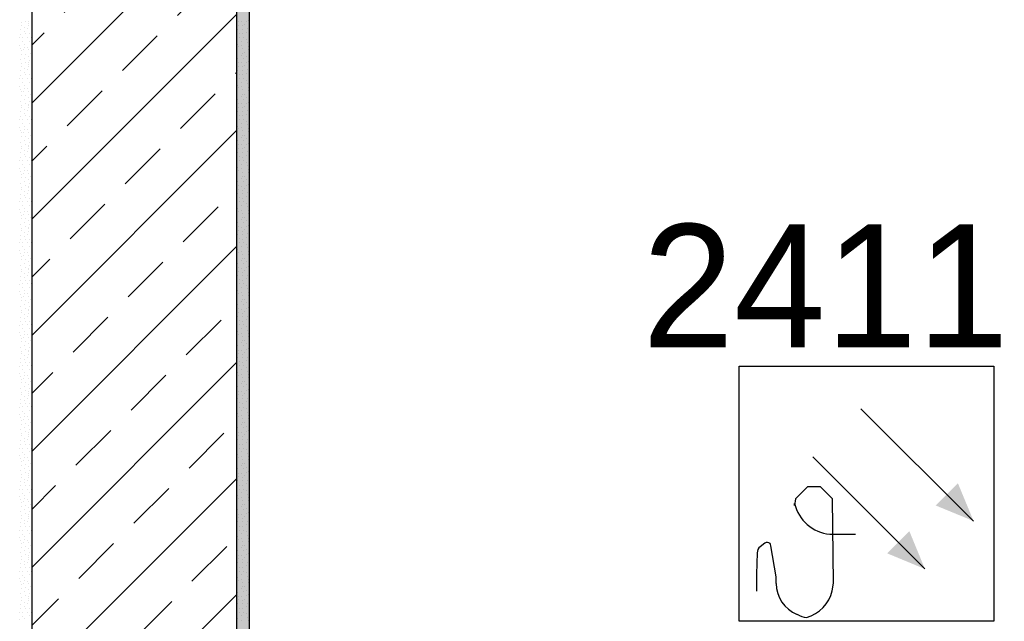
# Model space of a CAD drawing. Header units: millimetres. Extents: x -4577 to 1032787, y -66234 to 201209.
# Tile 183 of 256: x 3107 to 4307, y -5486 to -4753. Entities that reach past the tile are written whole.
import ezdxf

# ---------------------------------------------------------------- set-up
doc = ezdxf.new("R2010")
doc.units = ezdxf.units.MM
doc.linetypes.add('510_5_2OG_ELT_1004$0$11-07-22_DS_2OG$0$AUSGEZOGEN', pattern=[0])
doc.linetypes.add('VERDECKT', pattern=[0.375, 0.25, -0.125])
for name, color, linetype in [('0 TP BMA WP2', 1, 'Continuous'), ('510_5_2OG_ELT_1004$0$11-07-22_DS_2OG$0$Nichttragende_Bauteile', 8, '510_5_2OG_ELT_1004$0$11-07-22_DS_2OG$0$AUSGEZOGEN'), ('510_5_2OG_ELT_1004$0$11-07-22_DS_2OG$0$Tragende_Bauteile', 8, '510_5_2OG_ELT_1004$0$11-07-22_DS_2OG$0$AUSGEZOGEN')]:
    doc.layers.add(name, color=color, linetype=linetype)

# ---------------------------------------------------------------- blocks, each defined once
blk = doc.blocks.new('TP MK')
at = {"layer": '0 TP BMA WP2', "color": 1, "lineweight": 25}
for p, q in [((7163.7, -65284.7), (7163.7, -64973.8)), ((7163.7, -65284.7), (7163.7, -64973.8)), ((7163.7, -64973.8), (7473.8, -64973.8)), ((7163.7, -64973.8), (7473.8, -64973.8)), ((7473.8, -64973.8), (7473.8, -65284.7)), ((7473.8, -64973.8), (7473.8, -65284.7)), ((7311.9, -65025.8), (7449.2, -65162.7)), ((7253.4, -65084.5), (7389.9, -65221.1)), ((7246.9, -65121), (7232.3, -65135.7)), ((7262.7, -65121), (7246.9, -65121)), ((7277.4, -65135.7), (7262.7, -65121)), ((7232.3, -65135.7), (7231.1, -65143.6)), ((7231.1, -65143.6), (7231.1, -65141.3)), ((7231.1, -65141.3), (7232.2, -65144.9)), ((7278.5, -65238.3), (7277.4, -65135.7)), ((7277.9, -65178.8), (7305.5, -65178.8)), ((7194.9, -65189.7), (7189.2, -65194.1)), ((7208.8, -65230.7), (7202, -65192.7)), ((7185.5, -65201.3), (7184.6, -65227.6)), ((7184.6, -65227.6), (7184.6, -65248)), ((7208.8, -65238.8), (7208.8, -65230.7)), ((7276.8, -65247.6), (7278.5, -65238.3)), ((7473.8, -65284.7), (7163.7, -65284.7)), ((7473.8, -65284.7), (7163.7, -65284.7))]:
    blk.add_line(p, q, dxfattribs=at)
for centre, major_axis, start_param, end_param in [((7277.9, -65131.1), (33.7, 33.7), 2.650429, 3.926991), ((7195, -65201.6), (-6.75, 6.75), -0.129703, 0.752392), ((7197.8, -65193.5), (3.37, 3.37), 0.007458, 1.441094), ((7192.7, -65194.4), (-6.75, 6.75), 4.103319, 4.400643), ((7249.5, -65238.7), (28.8, 28.8), 2.360714, 3.540178), ((7234.7, -65238.4), (30.5, 30.5), 4.18638, 5.282292), ((7246.8, -65257), (16.3, 16.3), 3.348818, 3.883345)]:
    blk.add_ellipse(centre, major_axis=major_axis, ratio=1, start_param=start_param, end_param=end_param, dxfattribs=at)
for points in [[(7403, -65143.7), (7430.1, -65116.6), (7449.2, -65162.7), (7430.1, -65116.6)], [(7343.8, -65202), (7370.9, -65174.9), (7389.9, -65221.1), (7370.9, -65174.9)]]:
    blk.add_solid(points, dxfattribs=at)
blk = doc.blocks.new('510_5_2OG_ELT_1004$0$11-07-22_DS_2OG$0$MUSTER_0')
at = {"layer": '510_5_2OG_ELT_1004$0$11-07-22_DS_2OG$0$Nichttragende_Bauteile', "color": 7, "linetype": '510_5_2OG_ELT_1004$0$11-07-22_DS_2OG$0$AUSGEZOGEN', "lineweight": 18}
for p, q in [((1.21325, 62.1351), (1.21325, 62.1351)), ((1.2179, 62.137), (1.2179, 62.137)), ((1.2225, 62.1363), (1.2225, 62.1363)), ((1.47775, 62.1366), (1.47775, 62.1366)), ((1.4814, 62.1364), (1.4814, 62.1364)), ((1.4874, 62.13715), (1.4874, 62.13715)), ((1.48995, 62.1384), (1.48995, 62.1384)), ((1.21255, 62.12665), (1.21255, 62.12665)), ((1.2131, 62.13185), (1.2131, 62.13185)), ((1.21695, 62.12935), (1.21695, 62.12935)), ((1.21785, 62.1247), (1.21785, 62.1247)), ((1.2213, 62.1279), (1.2213, 62.1279)), ((1.22155, 62.13155), (1.22155, 62.13155)), ((1.2225, 62.1342), (1.2225, 62.1342)), ((1.4773, 62.1274), (1.4773, 62.1274)), ((1.4784, 62.13225), (1.4784, 62.13225)), ((1.4827, 62.12755), (1.4827, 62.12755)), ((1.48315, 62.13155), (1.48315, 62.13155)), ((1.48585, 62.1332), (1.48585, 62.1332)), ((1.48755, 62.1236), (1.48755, 62.1236)), ((1.4889, 62.12795), (1.4889, 62.12795)), ((1.2114, 62.117), (1.2114, 62.117)), ((1.21205, 62.12155), (1.21205, 62.12155)), ((1.21465, 62.1172), (1.21465, 62.1172)), ((1.21465, 62.11225), (1.21465, 62.11225)), ((1.21835, 62.12185), (1.21835, 62.12185)), ((1.22115, 62.1172), (1.22115, 62.1172)), ((1.22275, 62.113), (1.22275, 62.113)), ((1.22295, 62.1217), (1.22295, 62.1217)), ((1.2255, 62.1172), (1.2255, 62.1172)), ((1.4787, 62.12205), (1.4787, 62.12205)), ((1.4794, 62.11715), (1.4794, 62.11715)), ((1.48115, 62.11295), (1.48115, 62.11295)), ((1.4826, 62.12175), (1.4826, 62.12175)), ((1.48435, 62.11715), (1.48435, 62.11715)), ((1.48785, 62.11535), (1.48785, 62.11535)), ((1.491, 62.1178), (1.491, 62.1178)), ((1.2116, 62.10795), (1.2116, 62.10795)), ((1.2123, 62.10445), (1.2123, 62.10445)), ((1.21405, 62.10105), (1.21405, 62.10105)), ((1.21615, 62.10215), (1.21615, 62.10215)), ((1.2168, 62.10895), (1.2168, 62.10895)), ((1.2171, 62.1052), (1.2171, 62.1052)), ((1.221, 62.10505), (1.221, 62.10505)), ((1.2222, 62.10215), (1.2222, 62.10215)), ((1.47685, 62.1094), (1.47685, 62.1094)), ((1.4776, 62.1059), (1.4776, 62.1059)), ((1.48225, 62.10715), (1.48225, 62.10715)), ((1.4834, 62.10345), (1.4834, 62.10345)), ((1.48845, 62.11095), (1.48845, 62.11095)), ((1.48965, 62.1031), (1.48965, 62.1031)), ((1.4897, 62.1066), (1.4897, 62.1066)), ((1.2119, 62.08995), (1.2119, 62.08995)), ((1.2138, 62.09645), (1.2138, 62.09645)), ((1.21725, 62.0918), (1.21725, 62.0918)), ((1.2179, 62.087), (1.2179, 62.087)), ((1.2184, 62.0968), (1.2184, 62.0968)), ((1.2223, 62.0947), (1.2223, 62.0947)), ((1.223, 62.0896), (1.223, 62.0896)), ((1.22455, 62.09795), (1.22455, 62.09795)), ((1.47735, 62.09175), (1.47735, 62.09175)), ((1.48145, 62.09545), (1.48145, 62.09545)), ((1.48285, 62.09825), (1.48285, 62.09825)), ((1.48385, 62.09195), (1.48385, 62.09195)), ((1.4858, 62.0985), (1.4858, 62.0985)), ((1.4874, 62.08715), (1.4874, 62.08715)), ((1.48825, 62.094), (1.48825, 62.094)), ((1.48995, 62.0884), (1.48995, 62.0884)), ((1.21255, 62.07665), (1.21255, 62.07665)), ((1.2131, 62.08185), (1.2131, 62.08185)), ((1.21325, 62.0851), (1.21325, 62.0851)), ((1.21695, 62.07935), (1.21695, 62.07935)), ((1.2213, 62.0779), (1.2213, 62.0779)), ((1.22155, 62.08155), (1.22155, 62.08155)), ((1.2225, 62.0863), (1.2225, 62.0863)), ((1.2225, 62.0842), (1.2225, 62.0842)), ((1.4773, 62.0774), (1.4773, 62.0774)), ((1.47775, 62.0866), (1.47775, 62.0866)), ((1.4784, 62.08225), (1.4784, 62.08225)), ((1.4814, 62.0864), (1.4814, 62.0864)), ((1.4827, 62.07755), (1.4827, 62.07755)), ((1.48315, 62.08155), (1.48315, 62.08155)), ((1.48585, 62.0832), (1.48585, 62.0832)), ((1.4889, 62.07795), (1.4889, 62.07795)), ((1.2114, 62.067), (1.2114, 62.067)), ((1.21205, 62.07155), (1.21205, 62.07155)), ((1.21465, 62.0672), (1.21465, 62.0672)), ((1.21785, 62.0747), (1.21785, 62.0747)), ((1.21835, 62.07185), (1.21835, 62.07185)), ((1.22115, 62.0672), (1.22115, 62.0672)), ((1.22275, 62.063), (1.22275, 62.063)), ((1.22295, 62.0717), (1.22295, 62.0717)), ((1.2255, 62.0672), (1.2255, 62.0672)), ((1.4787, 62.07205), (1.4787, 62.07205)), ((1.4794, 62.06715), (1.4794, 62.06715)), ((1.4826, 62.07175), (1.4826, 62.07175)), ((1.48435, 62.06715), (1.48435, 62.06715)), ((1.48755, 62.0736), (1.48755, 62.0736)), ((1.48785, 62.06535), (1.48785, 62.06535)), ((1.491, 62.0678), (1.491, 62.0678)), ((1.2116, 62.05795), (1.2116, 62.05795)), ((1.2123, 62.05445), (1.2123, 62.05445)), ((1.21405, 62.05105), (1.21405, 62.05105)), ((1.21465, 62.06225), (1.21465, 62.06225)), ((1.21615, 62.05215), (1.21615, 62.05215)), ((1.2168, 62.05895), (1.2168, 62.05895)), ((1.2171, 62.0552), (1.2171, 62.0552)), ((1.221, 62.05505), (1.221, 62.05505)), ((1.2222, 62.05215), (1.2222, 62.05215)), ((1.47685, 62.0594), (1.47685, 62.0594)), ((1.4776, 62.0559), (1.4776, 62.0559)), ((1.48115, 62.06295), (1.48115, 62.06295)), ((1.48225, 62.05715), (1.48225, 62.05715)), ((1.4834, 62.05345), (1.4834, 62.05345)), ((1.48845, 62.06095), (1.48845, 62.06095)), ((1.48965, 62.0531), (1.48965, 62.0531)), ((1.4897, 62.0566), (1.4897, 62.0566)), ((1.2119, 62.03995), (1.2119, 62.03995)), ((1.2138, 62.04645), (1.2138, 62.04645)), ((1.21725, 62.0418), (1.21725, 62.0418)), ((1.2184, 62.0468), (1.2184, 62.0468)), ((1.2223, 62.0447), (1.2223, 62.0447)), ((1.223, 62.0396), (1.223, 62.0396)), ((1.22455, 62.04795), (1.22455, 62.04795)), ((1.47735, 62.04175), (1.47735, 62.04175)), ((1.48145, 62.04545), (1.48145, 62.04545)), ((1.48285, 62.04825), (1.48285, 62.04825)), ((1.48385, 62.04195), (1.48385, 62.04195)), ((1.4858, 62.0485), (1.4858, 62.0485)), ((1.48825, 62.044), (1.48825, 62.044)), ((1.2131, 62.03185), (1.2131, 62.03185)), ((1.21325, 62.0351), (1.21325, 62.0351)), ((1.21695, 62.02935), (1.21695, 62.02935)), ((1.2179, 62.037), (1.2179, 62.037)), ((1.2213, 62.0279), (1.2213, 62.0279)), ((1.22155, 62.03155), (1.22155, 62.03155)), ((1.2225, 62.0363), (1.2225, 62.0363)), ((1.2225, 62.0342), (1.2225, 62.0342)), ((1.4773, 62.0274), (1.4773, 62.0274)), ((1.47775, 62.0366), (1.47775, 62.0366)), ((1.4784, 62.03225), (1.4784, 62.03225)), ((1.4814, 62.0364), (1.4814, 62.0364)), ((1.4827, 62.02755), (1.4827, 62.02755)), ((1.48315, 62.03155), (1.48315, 62.03155)), ((1.48585, 62.0332), (1.48585, 62.0332)), ((1.4874, 62.03715), (1.4874, 62.03715)), ((1.4889, 62.02795), (1.4889, 62.02795)), ((1.48995, 62.0384), (1.48995, 62.0384)), ((1.2114, 62.017), (1.2114, 62.017)), ((1.21205, 62.02155), (1.21205, 62.02155)), ((1.21255, 62.02665), (1.21255, 62.02665)), ((1.21465, 62.0172), (1.21465, 62.0172)), ((1.21785, 62.0247), (1.21785, 62.0247)), ((1.21835, 62.02185), (1.21835, 62.02185)), ((1.22115, 62.0172), (1.22115, 62.0172)), ((1.22295, 62.0217), (1.22295, 62.0217)), ((1.2255, 62.0172), (1.2255, 62.0172)), ((1.4787, 62.02205), (1.4787, 62.02205)), ((1.4794, 62.01715), (1.4794, 62.01715)), ((1.4826, 62.02175), (1.4826, 62.02175)), ((1.48435, 62.01715), (1.48435, 62.01715)), ((1.48755, 62.0236), (1.48755, 62.0236)), ((1.48785, 62.01535), (1.48785, 62.01535)), ((1.491, 62.0178), (1.491, 62.0178)), ((1.2116, 62.00795), (1.2116, 62.00795)), ((1.2123, 62.00445), (1.2123, 62.00445)), ((1.21465, 62.01225), (1.21465, 62.01225)), ((1.2168, 62.00895), (1.2168, 62.00895)), ((1.2171, 62.0052), (1.2171, 62.0052)), ((1.221, 62.00505), (1.221, 62.00505)), ((1.22275, 62.013), (1.22275, 62.013)), ((1.47685, 62.0094), (1.47685, 62.0094)), ((1.4776, 62.0059), (1.4776, 62.0059)), ((1.48115, 62.01295), (1.48115, 62.01295)), ((1.48225, 62.00715), (1.48225, 62.00715)), ((1.4834, 62.00345), (1.4834, 62.00345)), ((1.48845, 62.01095), (1.48845, 62.01095)), ((1.48965, 62.0031), (1.48965, 62.0031)), ((1.4897, 62.0066), (1.4897, 62.0066)), ((1.2138, 61.99645), (1.2138, 61.99645)), ((1.21405, 62.00105), (1.21405, 62.00105)), ((1.21615, 62.00215), (1.21615, 62.00215)), ((1.21725, 61.9918), (1.21725, 61.9918)), ((1.2184, 61.9968), (1.2184, 61.9968)), ((1.2222, 62.00215), (1.2222, 62.00215)), ((1.2223, 61.9947), (1.2223, 61.9947)), ((1.22455, 61.99795), (1.22455, 61.99795)), ((1.47735, 61.99175), (1.47735, 61.99175)), ((1.48145, 61.99545), (1.48145, 61.99545)), ((1.48285, 61.99825), (1.48285, 61.99825)), ((1.48385, 61.99195), (1.48385, 61.99195)), ((1.4858, 61.9985), (1.4858, 61.9985)), ((1.48825, 61.994), (1.48825, 61.994)), ((1.2119, 61.98995), (1.2119, 61.98995)), ((1.2131, 61.98185), (1.2131, 61.98185)), ((1.21325, 61.9851), (1.21325, 61.9851)), ((1.21695, 61.97935), (1.21695, 61.97935)), ((1.2179, 61.987), (1.2179, 61.987)), ((1.22155, 61.98155), (1.22155, 61.98155)), ((1.2225, 61.9863), (1.2225, 61.9863)), ((1.2225, 61.9842), (1.2225, 61.9842)), ((1.223, 61.9896), (1.223, 61.9896)), ((1.47775, 61.9866), (1.47775, 61.9866)), ((1.4784, 61.98225), (1.4784, 61.98225)), ((1.4814, 61.9864), (1.4814, 61.9864)), ((1.48315, 61.98155), (1.48315, 61.98155)), ((1.48585, 61.9832), (1.48585, 61.9832)), ((1.4874, 61.98715), (1.4874, 61.98715)), ((1.48995, 61.9884), (1.48995, 61.9884)), ((1.2114, 61.967), (1.2114, 61.967)), ((1.21205, 61.97155), (1.21205, 61.97155)), ((1.21255, 61.97665), (1.21255, 61.97665)), ((1.21465, 61.9672), (1.21465, 61.9672)), ((1.21785, 61.9747), (1.21785, 61.9747)), ((1.21835, 61.97185), (1.21835, 61.97185)), ((1.22115, 61.9672), (1.22115, 61.9672)), ((1.2213, 61.9779), (1.2213, 61.9779)), ((1.22295, 61.9717), (1.22295, 61.9717)), ((1.2255, 61.9672), (1.2255, 61.9672)), ((1.4773, 61.9774), (1.4773, 61.9774)), ((1.4787, 61.97205), (1.4787, 61.97205)), ((1.4794, 61.96715), (1.4794, 61.96715)), ((1.4826, 61.97175), (1.4826, 61.97175)), ((1.4827, 61.97755), (1.4827, 61.97755)), ((1.48435, 61.96715), (1.48435, 61.96715)), ((1.48755, 61.9736), (1.48755, 61.9736)), ((1.4889, 61.97795), (1.4889, 61.97795)), ((1.491, 61.9678), (1.491, 61.9678)), ((1.2116, 61.95795), (1.2116, 61.95795)), ((1.21465, 61.96225), (1.21465, 61.96225)), ((1.2168, 61.95895), (1.2168, 61.95895)), ((1.2171, 61.9552), (1.2171, 61.9552)), ((1.221, 61.95505), (1.221, 61.95505)), ((1.22275, 61.963), (1.22275, 61.963)), ((1.47685, 61.9594), (1.47685, 61.9594)), ((1.4776, 61.9559), (1.4776, 61.9559)), ((1.48115, 61.96295), (1.48115, 61.96295)), ((1.48225, 61.95715), (1.48225, 61.95715)), ((1.48785, 61.96535), (1.48785, 61.96535)), ((1.48845, 61.96095), (1.48845, 61.96095)), ((1.4897, 61.9566), (1.4897, 61.9566)), ((1.2123, 61.95445), (1.2123, 61.95445)), ((1.2138, 61.94645), (1.2138, 61.94645)), ((1.21405, 61.95105), (1.21405, 61.95105)), ((1.21615, 61.95215), (1.21615, 61.95215)), ((1.2184, 61.9468), (1.2184, 61.9468)), ((1.2222, 61.95215), (1.2222, 61.95215)), ((1.2223, 61.9447), (1.2223, 61.9447)), ((1.22455, 61.94795), (1.22455, 61.94795)), ((1.48145, 61.94545), (1.48145, 61.94545)), ((1.48285, 61.94825), (1.48285, 61.94825)), ((1.4834, 61.95345), (1.4834, 61.95345)), ((1.4858, 61.9485), (1.4858, 61.9485)), ((1.48825, 61.944), (1.48825, 61.944)), ((1.48965, 61.9531), (1.48965, 61.9531)), ((1.2119, 61.93995), (1.2119, 61.93995)), ((1.2131, 61.93185), (1.2131, 61.93185)), ((1.21325, 61.9351), (1.21325, 61.9351)), ((1.21725, 61.9418), (1.21725, 61.9418)), ((1.2179, 61.937), (1.2179, 61.937)), ((1.22155, 61.93155), (1.22155, 61.93155)), ((1.2225, 61.9363), (1.2225, 61.9363)), ((1.2225, 61.9342), (1.2225, 61.9342)), ((1.223, 61.9396), (1.223, 61.9396)), ((1.47735, 61.94175), (1.47735, 61.94175)), ((1.47775, 61.9366), (1.47775, 61.9366)), ((1.4784, 61.93225), (1.4784, 61.93225)), ((1.4814, 61.9364), (1.4814, 61.9364)), ((1.48315, 61.93155), (1.48315, 61.93155)), ((1.48385, 61.94195), (1.48385, 61.94195)), ((1.48585, 61.9332), (1.48585, 61.9332)), ((1.4874, 61.93715), (1.4874, 61.93715)), ((1.48995, 61.9384), (1.48995, 61.9384)), ((1.21205, 61.92155), (1.21205, 61.92155)), ((1.21255, 61.92665), (1.21255, 61.92665)), ((1.21695, 61.92935), (1.21695, 61.92935)), ((1.21785, 61.9247), (1.21785, 61.9247)), ((1.21835, 61.92185), (1.21835, 61.92185)), ((1.2213, 61.9279), (1.2213, 61.9279)), ((1.22295, 61.9217), (1.22295, 61.9217)), ((1.4773, 61.9274), (1.4773, 61.9274)), ((1.4787, 61.92205), (1.4787, 61.92205)), ((1.4826, 61.92175), (1.4826, 61.92175)), ((1.4827, 61.92755), (1.4827, 61.92755)), ((1.48755, 61.9236), (1.48755, 61.9236)), ((1.4889, 61.92795), (1.4889, 61.92795)), ((1.2114, 61.917), (1.2114, 61.917)), ((1.2116, 61.90795), (1.2116, 61.90795)), ((1.21465, 61.9172), (1.21465, 61.9172)), ((1.21465, 61.91225), (1.21465, 61.91225)), ((1.2168, 61.90895), (1.2168, 61.90895)), ((1.22115, 61.9172), (1.22115, 61.9172)), ((1.22275, 61.913), (1.22275, 61.913)), ((1.2255, 61.9172), (1.2255, 61.9172)), ((1.47685, 61.9094), (1.47685, 61.9094)), ((1.4794, 61.91715), (1.4794, 61.91715)), ((1.48115, 61.91295), (1.48115, 61.91295)), ((1.48225, 61.90715), (1.48225, 61.90715)), ((1.48435, 61.91715), (1.48435, 61.91715)), ((1.48785, 61.91535), (1.48785, 61.91535)), ((1.48845, 61.91095), (1.48845, 61.91095)), ((1.491, 61.9178), (1.491, 61.9178)), ((1.2123, 61.90445), (1.2123, 61.90445)), ((1.2138, 61.89645), (1.2138, 61.89645)), ((1.21405, 61.90105), (1.21405, 61.90105)), ((1.21615, 61.90215), (1.21615, 61.90215)), ((1.2171, 61.9052), (1.2171, 61.9052)), ((1.2184, 61.8968), (1.2184, 61.8968)), ((1.221, 61.90505), (1.221, 61.90505)), ((1.2222, 61.90215), (1.2222, 61.90215)), ((1.22455, 61.89795), (1.22455, 61.89795)), ((1.4776, 61.9059), (1.4776, 61.9059)), ((1.48145, 61.89545), (1.48145, 61.89545)), ((1.48285, 61.89825), (1.48285, 61.89825)), ((1.4834, 61.90345), (1.4834, 61.90345)), ((1.4858, 61.8985), (1.4858, 61.8985)), ((1.48965, 61.9031), (1.48965, 61.9031)), ((1.4897, 61.9066), (1.4897, 61.9066)), ((1.2119, 61.88995), (1.2119, 61.88995)), ((1.21325, 61.8851), (1.21325, 61.8851)), ((1.21725, 61.8918), (1.21725, 61.8918)), ((1.2179, 61.887), (1.2179, 61.887)), ((1.2223, 61.8947), (1.2223, 61.8947)), ((1.2225, 61.8863), (1.2225, 61.8863)), ((1.2225, 61.8842), (1.2225, 61.8842)), ((1.223, 61.8896), (1.223, 61.8896)), ((1.47735, 61.89175), (1.47735, 61.89175)), ((1.47775, 61.8866), (1.47775, 61.8866)), ((1.4814, 61.8864), (1.4814, 61.8864)), ((1.48385, 61.89195), (1.48385, 61.89195)), ((1.48585, 61.8832), (1.48585, 61.8832)), ((1.4874, 61.88715), (1.4874, 61.88715)), ((1.48825, 61.894), (1.48825, 61.894)), ((1.48995, 61.8884), (1.48995, 61.8884)), ((1.21205, 61.87155), (1.21205, 61.87155)), ((1.21255, 61.87665), (1.21255, 61.87665)), ((1.2131, 61.88185), (1.2131, 61.88185)), ((1.21695, 61.87935), (1.21695, 61.87935)), ((1.21785, 61.8747), (1.21785, 61.8747)), ((1.21835, 61.87185), (1.21835, 61.87185)), ((1.2213, 61.8779), (1.2213, 61.8779)), ((1.22155, 61.88155), (1.22155, 61.88155)), ((1.22295, 61.8717), (1.22295, 61.8717)), ((1.4773, 61.8774), (1.4773, 61.8774)), ((1.4784, 61.88225), (1.4784, 61.88225)), ((1.4787, 61.87205), (1.4787, 61.87205)), ((1.4826, 61.87175), (1.4826, 61.87175)), ((1.4827, 61.87755), (1.4827, 61.87755)), ((1.48315, 61.88155), (1.48315, 61.88155)), ((1.48755, 61.8736), (1.48755, 61.8736)), ((1.4889, 61.87795), (1.4889, 61.87795)), ((1.2114, 61.867), (1.2114, 61.867)), ((1.21465, 61.8672), (1.21465, 61.8672)), ((1.21465, 61.86225), (1.21465, 61.86225)), ((1.22115, 61.8672), (1.22115, 61.8672)), ((1.22275, 61.863), (1.22275, 61.863)), ((1.2255, 61.8672), (1.2255, 61.8672)), ((1.47685, 61.8594), (1.47685, 61.8594)), ((1.4794, 61.86715), (1.4794, 61.86715)), ((1.48115, 61.86295), (1.48115, 61.86295)), ((1.48435, 61.86715), (1.48435, 61.86715)), ((1.48785, 61.86535), (1.48785, 61.86535)), ((1.48845, 61.86095), (1.48845, 61.86095)), ((1.491, 61.8678), (1.491, 61.8678)), ((1.2116, 61.85795), (1.2116, 61.85795)), ((1.2123, 61.85445), (1.2123, 61.85445)), ((1.21405, 61.85105), (1.21405, 61.85105)), ((1.21615, 61.85215), (1.21615, 61.85215)), ((1.2168, 61.85895), (1.2168, 61.85895)), ((1.2171, 61.8552), (1.2171, 61.8552)), ((1.221, 61.85505), (1.221, 61.85505)), ((1.2222, 61.85215), (1.2222, 61.85215)), ((1.22455, 61.84795), (1.22455, 61.84795)), ((1.4776, 61.8559), (1.4776, 61.8559)), ((1.48225, 61.85715), (1.48225, 61.85715)), ((1.48285, 61.84825), (1.48285, 61.84825)), ((1.4834, 61.85345), (1.4834, 61.85345)), ((1.4858, 61.8485), (1.4858, 61.8485)), ((1.48965, 61.8531), (1.48965, 61.8531)), ((1.4897, 61.8566), (1.4897, 61.8566)), ((1.2119, 61.83995), (1.2119, 61.83995)), ((1.21325, 61.8351), (1.21325, 61.8351)), ((1.2138, 61.84645), (1.2138, 61.84645)), ((1.21725, 61.8418), (1.21725, 61.8418)), ((1.2179, 61.837), (1.2179, 61.837)), ((1.2184, 61.8468), (1.2184, 61.8468)), ((1.2223, 61.8447), (1.2223, 61.8447)), ((1.2225, 61.8363), (1.2225, 61.8363)), ((1.223, 61.8396), (1.223, 61.8396)), ((1.47735, 61.84175), (1.47735, 61.84175)), ((1.47775, 61.8366), (1.47775, 61.8366)), ((1.4814, 61.8364), (1.4814, 61.8364)), ((1.48145, 61.84545), (1.48145, 61.84545)), ((1.48385, 61.84195), (1.48385, 61.84195)), ((1.4874, 61.83715), (1.4874, 61.83715)), ((1.48825, 61.844), (1.48825, 61.844)), ((1.48995, 61.8384), (1.48995, 61.8384)), ((1.21255, 61.82665), (1.21255, 61.82665)), ((1.2131, 61.83185), (1.2131, 61.83185)), ((1.21695, 61.82935), (1.21695, 61.82935)), ((1.21785, 61.8247), (1.21785, 61.8247)), ((1.2213, 61.8279), (1.2213, 61.8279)), ((1.22155, 61.83155), (1.22155, 61.83155)), ((1.2225, 61.8342), (1.2225, 61.8342)), ((1.4773, 61.8274), (1.4773, 61.8274)), ((1.4784, 61.83225), (1.4784, 61.83225)), ((1.4827, 61.82755), (1.4827, 61.82755)), ((1.48315, 61.83155), (1.48315, 61.83155)), ((1.48585, 61.8332), (1.48585, 61.8332)), ((1.48755, 61.8236), (1.48755, 61.8236)), ((1.4889, 61.82795), (1.4889, 61.82795)), ((1.2114, 61.817), (1.2114, 61.817)), ((1.21205, 61.82155), (1.21205, 61.82155)), ((1.21465, 61.8172), (1.21465, 61.8172)), ((1.21465, 61.81225), (1.21465, 61.81225)), ((1.21835, 61.82185), (1.21835, 61.82185)), ((1.22115, 61.8172), (1.22115, 61.8172)), ((1.22275, 61.813), (1.22275, 61.813)), ((1.22295, 61.8217), (1.22295, 61.8217)), ((1.2255, 61.8172), (1.2255, 61.8172)), ((1.4787, 61.82205), (1.4787, 61.82205)), ((1.4794, 61.81715), (1.4794, 61.81715)), ((1.48115, 61.81295), (1.48115, 61.81295)), ((1.4826, 61.82175), (1.4826, 61.82175)), ((1.48435, 61.81715), (1.48435, 61.81715)), ((1.48785, 61.81535), (1.48785, 61.81535)), ((1.491, 61.8178), (1.491, 61.8178)), ((1.2116, 61.80795), (1.2116, 61.80795)), ((1.2123, 61.80445), (1.2123, 61.80445)), ((1.21405, 61.80105), (1.21405, 61.80105)), ((1.21615, 61.80215), (1.21615, 61.80215)), ((1.2168, 61.80895), (1.2168, 61.80895)), ((1.2171, 61.8052), (1.2171, 61.8052)), ((1.221, 61.80505), (1.221, 61.80505)), ((1.2222, 61.80215), (1.2222, 61.80215)), ((1.47685, 61.8094), (1.47685, 61.8094)), ((1.4776, 61.8059), (1.4776, 61.8059)), ((1.48225, 61.80715), (1.48225, 61.80715)), ((1.4834, 61.80345), (1.4834, 61.80345)), ((1.48845, 61.81095), (1.48845, 61.81095)), ((1.48965, 61.8031), (1.48965, 61.8031)), ((1.4897, 61.8066), (1.4897, 61.8066)), ((1.2119, 61.78995), (1.2119, 61.78995)), ((1.2138, 61.79645), (1.2138, 61.79645)), ((1.21725, 61.7918), (1.21725, 61.7918)), ((1.2184, 61.7968), (1.2184, 61.7968)), ((1.2223, 61.7947), (1.2223, 61.7947)), ((1.223, 61.7896), (1.223, 61.7896)), ((1.22455, 61.79795), (1.22455, 61.79795)), ((1.47735, 61.79175), (1.47735, 61.79175)), ((1.48145, 61.79545), (1.48145, 61.79545)), ((1.48285, 61.79825), (1.48285, 61.79825)), ((1.48385, 61.79195), (1.48385, 61.79195)), ((1.4858, 61.7985), (1.4858, 61.7985)), ((1.4874, 61.78715), (1.4874, 61.78715)), ((1.48825, 61.794), (1.48825, 61.794)), ((1.48995, 61.7884), (1.48995, 61.7884)), ((1.21255, 61.77665), (1.21255, 61.77665)), ((1.2131, 61.78185), (1.2131, 61.78185)), ((1.21325, 61.7851), (1.21325, 61.7851)), ((1.21695, 61.77935), (1.21695, 61.77935)), ((1.2179, 61.787), (1.2179, 61.787)), ((1.2213, 61.7779), (1.2213, 61.7779)), ((1.22155, 61.78155), (1.22155, 61.78155)), ((1.2225, 61.7863), (1.2225, 61.7863)), ((1.2225, 61.7842), (1.2225, 61.7842)), ((1.4773, 61.7774), (1.4773, 61.7774)), ((1.47775, 61.7866), (1.47775, 61.7866)), ((1.4784, 61.78225), (1.4784, 61.78225)), ((1.4814, 61.7864), (1.4814, 61.7864)), ((1.4827, 61.77755), (1.4827, 61.77755)), ((1.48315, 61.78155), (1.48315, 61.78155)), ((1.48585, 61.7832), (1.48585, 61.7832)), ((1.4889, 61.77795), (1.4889, 61.77795)), ((1.2114, 61.767), (1.2114, 61.767)), ((1.21205, 61.77155), (1.21205, 61.77155)), ((1.21465, 61.7672), (1.21465, 61.7672)), ((1.21785, 61.7747), (1.21785, 61.7747)), ((1.21835, 61.77185), (1.21835, 61.77185)), ((1.22115, 61.7672), (1.22115, 61.7672)), ((1.22295, 61.7717), (1.22295, 61.7717)), ((1.2255, 61.7672), (1.2255, 61.7672)), ((1.4787, 61.77205), (1.4787, 61.77205)), ((1.4794, 61.76715), (1.4794, 61.76715)), ((1.4826, 61.77175), (1.4826, 61.77175)), ((1.48435, 61.76715), (1.48435, 61.76715)), ((1.48755, 61.7736), (1.48755, 61.7736)), ((1.48785, 61.76535), (1.48785, 61.76535)), ((1.491, 61.7678), (1.491, 61.7678)), ((1.2116, 61.75795), (1.2116, 61.75795)), ((1.2123, 61.75445), (1.2123, 61.75445)), ((1.21405, 61.75105), (1.21405, 61.75105)), ((1.21465, 61.76225), (1.21465, 61.76225)), ((1.21615, 61.75215), (1.21615, 61.75215)), ((1.2168, 61.75895), (1.2168, 61.75895)), ((1.2171, 61.7552), (1.2171, 61.7552)), ((1.221, 61.75505), (1.221, 61.75505)), ((1.2222, 61.75215), (1.2222, 61.75215)), ((1.22275, 61.763), (1.22275, 61.763)), ((1.47685, 61.7594), (1.47685, 61.7594)), ((1.4776, 61.7559), (1.4776, 61.7559)), ((1.48115, 61.76295), (1.48115, 61.76295)), ((1.48225, 61.75715), (1.48225, 61.75715)), ((1.4834, 61.75345), (1.4834, 61.75345)), ((1.48845, 61.76095), (1.48845, 61.76095)), ((1.48965, 61.7531), (1.48965, 61.7531)), ((1.4897, 61.7566), (1.4897, 61.7566)), ((1.2119, 61.73995), (1.2119, 61.73995)), ((1.2138, 61.74645), (1.2138, 61.74645)), ((1.21725, 61.7418), (1.21725, 61.7418)), ((1.2184, 61.7468), (1.2184, 61.7468)), ((1.2223, 61.7447), (1.2223, 61.7447)), ((1.223, 61.7396), (1.223, 61.7396)), ((1.22455, 61.74795), (1.22455, 61.74795)), ((1.47735, 61.74175), (1.47735, 61.74175)), ((1.48145, 61.74545), (1.48145, 61.74545)), ((1.48285, 61.74825), (1.48285, 61.74825)), ((1.48385, 61.74195), (1.48385, 61.74195)), ((1.4858, 61.7485), (1.4858, 61.7485)), ((1.48825, 61.744), (1.48825, 61.744)), ((1.2131, 61.73185), (1.2131, 61.73185)), ((1.21325, 61.7351), (1.21325, 61.7351)), ((1.21695, 61.72935), (1.21695, 61.72935)), ((1.2179, 61.737), (1.2179, 61.737)), ((1.2213, 61.7279), (1.2213, 61.7279)), ((1.22155, 61.73155), (1.22155, 61.73155)), ((1.2225, 61.7363), (1.2225, 61.7363)), ((1.2225, 61.7342), (1.2225, 61.7342)), ((1.4773, 61.7274), (1.4773, 61.7274)), ((1.47775, 61.7366), (1.47775, 61.7366)), ((1.4784, 61.73225), (1.4784, 61.73225)), ((1.4814, 61.7364), (1.4814, 61.7364)), ((1.4827, 61.72755), (1.4827, 61.72755)), ((1.48315, 61.73155), (1.48315, 61.73155)), ((1.48585, 61.7332), (1.48585, 61.7332)), ((1.4874, 61.73715), (1.4874, 61.73715)), ((1.4889, 61.72795), (1.4889, 61.72795)), ((1.48995, 61.7384), (1.48995, 61.7384)), ((1.2114, 61.717), (1.2114, 61.717)), ((1.21205, 61.72155), (1.21205, 61.72155)), ((1.21255, 61.72665), (1.21255, 61.72665)), ((1.21465, 61.7172), (1.21465, 61.7172)), ((1.21785, 61.7247), (1.21785, 61.7247)), ((1.21835, 61.72185), (1.21835, 61.72185)), ((1.22115, 61.7172), (1.22115, 61.7172)), ((1.22295, 61.7217), (1.22295, 61.7217)), ((1.2255, 61.7172), (1.2255, 61.7172)), ((1.4787, 61.72205), (1.4787, 61.72205)), ((1.4794, 61.71715), (1.4794, 61.71715)), ((1.4826, 61.72175), (1.4826, 61.72175)), ((1.48435, 61.71715), (1.48435, 61.71715)), ((1.48755, 61.7236), (1.48755, 61.7236)), ((1.48785, 61.71535), (1.48785, 61.71535)), ((1.491, 61.7178), (1.491, 61.7178)), ((1.2116, 61.70795), (1.2116, 61.70795)), ((1.2123, 61.70445), (1.2123, 61.70445)), ((1.21465, 61.71225), (1.21465, 61.71225)), ((1.2168, 61.70895), (1.2168, 61.70895)), ((1.2171, 61.7052), (1.2171, 61.7052)), ((1.221, 61.70505), (1.221, 61.70505)), ((1.22275, 61.713), (1.22275, 61.713)), ((1.47685, 61.7094), (1.47685, 61.7094)), ((1.4776, 61.7059), (1.4776, 61.7059)), ((1.48115, 61.71295), (1.48115, 61.71295)), ((1.48225, 61.70715), (1.48225, 61.70715)), ((1.4834, 61.70345), (1.4834, 61.70345)), ((1.48845, 61.71095), (1.48845, 61.71095)), ((1.48965, 61.7031), (1.48965, 61.7031)), ((1.4897, 61.7066), (1.4897, 61.7066)), ((1.2138, 61.69645), (1.2138, 61.69645)), ((1.21405, 61.70105), (1.21405, 61.70105)), ((1.21615, 61.70215), (1.21615, 61.70215)), ((1.21725, 61.6918), (1.21725, 61.6918)), ((1.2184, 61.6968), (1.2184, 61.6968)), ((1.2222, 61.70215), (1.2222, 61.70215)), ((1.2223, 61.6947), (1.2223, 61.6947)), ((1.22455, 61.69795), (1.22455, 61.69795)), ((1.47735, 61.69175), (1.47735, 61.69175)), ((1.48145, 61.69545), (1.48145, 61.69545)), ((1.48285, 61.69825), (1.48285, 61.69825)), ((1.48385, 61.69195), (1.48385, 61.69195)), ((1.4858, 61.6985), (1.4858, 61.6985)), ((1.48825, 61.694), (1.48825, 61.694)), ((1.2119, 61.68995), (1.2119, 61.68995)), ((1.2131, 61.68185), (1.2131, 61.68185)), ((1.21325, 61.6851), (1.21325, 61.6851)), ((1.21695, 61.67935), (1.21695, 61.67935)), ((1.2179, 61.687), (1.2179, 61.687)), ((1.22155, 61.68155), (1.22155, 61.68155)), ((1.2225, 61.6863), (1.2225, 61.6863)), ((1.2225, 61.6842), (1.2225, 61.6842)), ((1.223, 61.6896), (1.223, 61.6896)), ((1.47775, 61.6866), (1.47775, 61.6866)), ((1.4784, 61.68225), (1.4784, 61.68225)), ((1.4814, 61.6864), (1.4814, 61.6864)), ((1.48315, 61.68155), (1.48315, 61.68155)), ((1.48585, 61.6832), (1.48585, 61.6832)), ((1.4874, 61.68715), (1.4874, 61.68715)), ((1.48995, 61.6884), (1.48995, 61.6884)), ((1.21205, 61.67155), (1.21205, 61.67155)), ((1.21255, 61.67665), (1.21255, 61.67665)), ((1.21465, 61.6672), (1.21465, 61.6672)), ((1.21785, 61.6747), (1.21785, 61.6747)), ((1.21835, 61.67185), (1.21835, 61.67185)), ((1.22115, 61.6672), (1.22115, 61.6672)), ((1.2213, 61.6779), (1.2213, 61.6779)), ((1.22295, 61.6717), (1.22295, 61.6717)), ((1.2255, 61.6672), (1.2255, 61.6672)), ((1.4773, 61.6774), (1.4773, 61.6774)), ((1.4787, 61.67205), (1.4787, 61.67205)), ((1.4794, 61.66715), (1.4794, 61.66715)), ((1.4826, 61.67175), (1.4826, 61.67175)), ((1.4827, 61.67755), (1.4827, 61.67755)), ((1.48435, 61.66715), (1.48435, 61.66715)), ((1.48755, 61.6736), (1.48755, 61.6736)), ((1.4889, 61.67795), (1.4889, 61.67795)), ((1.491, 61.6678), (1.491, 61.6678)), ((1.2114, 61.667), (1.2114, 61.667)), ((1.2116, 61.65795), (1.2116, 61.65795)), ((1.21465, 61.66225), (1.21465, 61.66225)), ((1.2168, 61.65895), (1.2168, 61.65895)), ((1.2171, 61.6552), (1.2171, 61.6552)), ((1.221, 61.65505), (1.221, 61.65505)), ((1.22275, 61.663), (1.22275, 61.663)), ((1.47685, 61.6594), (1.47685, 61.6594)), ((1.4776, 61.6559), (1.4776, 61.6559)), ((1.48115, 61.66295), (1.48115, 61.66295)), ((1.48225, 61.65715), (1.48225, 61.65715)), ((1.48785, 61.66535), (1.48785, 61.66535)), ((1.48845, 61.66095), (1.48845, 61.66095)), ((1.4897, 61.6566), (1.4897, 61.6566)), ((1.2123, 61.65445), (1.2123, 61.65445)), ((1.2138, 61.64645), (1.2138, 61.64645)), ((1.21405, 61.65105), (1.21405, 61.65105)), ((1.21615, 61.65215), (1.21615, 61.65215)), ((1.2184, 61.6468), (1.2184, 61.6468)), ((1.2222, 61.65215), (1.2222, 61.65215)), ((1.2223, 61.6447), (1.2223, 61.6447)), ((1.22455, 61.64795), (1.22455, 61.64795)), ((1.48145, 61.64545), (1.48145, 61.64545)), ((1.48285, 61.64825), (1.48285, 61.64825)), ((1.4834, 61.65345), (1.4834, 61.65345)), ((1.4858, 61.6485), (1.4858, 61.6485)), ((1.48825, 61.644), (1.48825, 61.644)), ((1.48965, 61.6531), (1.48965, 61.6531)), ((1.2119, 61.63995), (1.2119, 61.63995)), ((1.2131, 61.63185), (1.2131, 61.63185)), ((1.21325, 61.6351), (1.21325, 61.6351)), ((1.21725, 61.6418), (1.21725, 61.6418)), ((1.2179, 61.637), (1.2179, 61.637)), ((1.22155, 61.63155), (1.22155, 61.63155)), ((1.2225, 61.6363), (1.2225, 61.6363)), ((1.2225, 61.6342), (1.2225, 61.6342)), ((1.223, 61.6396), (1.223, 61.6396)), ((1.47735, 61.64175), (1.47735, 61.64175)), ((1.47775, 61.6366), (1.47775, 61.6366)), ((1.4784, 61.63225), (1.4784, 61.63225)), ((1.4814, 61.6364), (1.4814, 61.6364)), ((1.48315, 61.63155), (1.48315, 61.63155)), ((1.48385, 61.64195), (1.48385, 61.64195)), ((1.48585, 61.6332), (1.48585, 61.6332)), ((1.4874, 61.63715), (1.4874, 61.63715)), ((1.48995, 61.6384), (1.48995, 61.6384)), ((1.21205, 61.62155), (1.21205, 61.62155)), ((1.21255, 61.62665), (1.21255, 61.62665)), ((1.21695, 61.62935), (1.21695, 61.62935)), ((1.21785, 61.6247), (1.21785, 61.6247)), ((1.21835, 61.62185), (1.21835, 61.62185)), ((1.2213, 61.6279), (1.2213, 61.6279)), ((1.22295, 61.6217), (1.22295, 61.6217)), ((1.4773, 61.6274), (1.4773, 61.6274)), ((1.4787, 61.62205), (1.4787, 61.62205)), ((1.4826, 61.62175), (1.4826, 61.62175)), ((1.4827, 61.62755), (1.4827, 61.62755)), ((1.48755, 61.6236), (1.48755, 61.6236)), ((1.4889, 61.62795), (1.4889, 61.62795)), ((1.2114, 61.617), (1.2114, 61.617)), ((1.2116, 61.60795), (1.2116, 61.60795)), ((1.21465, 61.6172), (1.21465, 61.6172)), ((1.21465, 61.61225), (1.21465, 61.61225)), ((1.2168, 61.60895), (1.2168, 61.60895)), ((1.22115, 61.6172), (1.22115, 61.6172)), ((1.22275, 61.613), (1.22275, 61.613)), ((1.2255, 61.6172), (1.2255, 61.6172)), ((1.47685, 61.6094), (1.47685, 61.6094)), ((1.4794, 61.61715), (1.4794, 61.61715)), ((1.48115, 61.61295), (1.48115, 61.61295)), ((1.48225, 61.60715), (1.48225, 61.60715)), ((1.48435, 61.61715), (1.48435, 61.61715)), ((1.48785, 61.61535), (1.48785, 61.61535)), ((1.48845, 61.61095), (1.48845, 61.61095)), ((1.491, 61.6178), (1.491, 61.6178)), ((1.2123, 61.60445), (1.2123, 61.60445)), ((1.2138, 61.59645), (1.2138, 61.59645)), ((1.21405, 61.60105), (1.21405, 61.60105)), ((1.21615, 61.60215), (1.21615, 61.60215)), ((1.2171, 61.6052), (1.2171, 61.6052)), ((1.2184, 61.5968), (1.2184, 61.5968)), ((1.221, 61.60505), (1.221, 61.60505)), ((1.2222, 61.60215), (1.2222, 61.60215)), ((1.22455, 61.59795), (1.22455, 61.59795)), ((1.4776, 61.6059), (1.4776, 61.6059)), ((1.48145, 61.59545), (1.48145, 61.59545)), ((1.48285, 61.59825), (1.48285, 61.59825)), ((1.4834, 61.60345), (1.4834, 61.60345)), ((1.4858, 61.5985), (1.4858, 61.5985)), ((1.48965, 61.6031), (1.48965, 61.6031)), ((1.4897, 61.6066), (1.4897, 61.6066)), ((1.2119, 61.58995), (1.2119, 61.58995)), ((1.21325, 61.5851), (1.21325, 61.5851)), ((1.21725, 61.5918), (1.21725, 61.5918)), ((1.2179, 61.587), (1.2179, 61.587)), ((1.2223, 61.5947), (1.2223, 61.5947)), ((1.2225, 61.5863), (1.2225, 61.5863)), ((1.2225, 61.5842), (1.2225, 61.5842)), ((1.223, 61.5896), (1.223, 61.5896)), ((1.47735, 61.59175), (1.47735, 61.59175)), ((1.47775, 61.5866), (1.47775, 61.5866)), ((1.4814, 61.5864), (1.4814, 61.5864)), ((1.48385, 61.59195), (1.48385, 61.59195)), ((1.48585, 61.5832), (1.48585, 61.5832)), ((1.4874, 61.58715), (1.4874, 61.58715)), ((1.48825, 61.594), (1.48825, 61.594)), ((1.48995, 61.5884), (1.48995, 61.5884)), ((1.21205, 61.57155), (1.21205, 61.57155)), ((1.21255, 61.57665), (1.21255, 61.57665)), ((1.2131, 61.58185), (1.2131, 61.58185)), ((1.21695, 61.57935), (1.21695, 61.57935)), ((1.21785, 61.5747), (1.21785, 61.5747)), ((1.21835, 61.57185), (1.21835, 61.57185)), ((1.2213, 61.5779), (1.2213, 61.5779)), ((1.22155, 61.58155), (1.22155, 61.58155)), ((1.22295, 61.5717), (1.22295, 61.5717)), ((1.4773, 61.5774), (1.4773, 61.5774)), ((1.4784, 61.58225), (1.4784, 61.58225)), ((1.4787, 61.57205), (1.4787, 61.57205)), ((1.4826, 61.57175), (1.4826, 61.57175)), ((1.4827, 61.57755), (1.4827, 61.57755)), ((1.48315, 61.58155), (1.48315, 61.58155)), ((1.48755, 61.5736), (1.48755, 61.5736)), ((1.4889, 61.57795), (1.4889, 61.57795)), ((1.2114, 61.567), (1.2114, 61.567)), ((1.21465, 61.5672), (1.21465, 61.5672)), ((1.21465, 61.56225), (1.21465, 61.56225)), ((1.22115, 61.5672), (1.22115, 61.5672)), ((1.22275, 61.563), (1.22275, 61.563)), ((1.2255, 61.5672), (1.2255, 61.5672)), ((1.47685, 61.5594), (1.47685, 61.5594)), ((1.4794, 61.56715), (1.4794, 61.56715)), ((1.48115, 61.56295), (1.48115, 61.56295)), ((1.48435, 61.56715), (1.48435, 61.56715)), ((1.48785, 61.56535), (1.48785, 61.56535)), ((1.48845, 61.56095), (1.48845, 61.56095)), ((1.491, 61.5678), (1.491, 61.5678)), ((1.2116, 61.55795), (1.2116, 61.55795)), ((1.2123, 61.55445), (1.2123, 61.55445)), ((1.21405, 61.55105), (1.21405, 61.55105)), ((1.21615, 61.55215), (1.21615, 61.55215)), ((1.2168, 61.55895), (1.2168, 61.55895)), ((1.2171, 61.5552), (1.2171, 61.5552)), ((1.221, 61.55505), (1.221, 61.55505)), ((1.2222, 61.55215), (1.2222, 61.55215)), ((1.22455, 61.54795), (1.22455, 61.54795)), ((1.4776, 61.5559), (1.4776, 61.5559)), ((1.48225, 61.55715), (1.48225, 61.55715)), ((1.48285, 61.54825), (1.48285, 61.54825)), ((1.4834, 61.55345), (1.4834, 61.55345)), ((1.4858, 61.5485), (1.4858, 61.5485)), ((1.48965, 61.5531), (1.48965, 61.5531)), ((1.4897, 61.5566), (1.4897, 61.5566)), ((1.2119, 61.53995), (1.2119, 61.53995)), ((1.21325, 61.5351), (1.21325, 61.5351)), ((1.2138, 61.54645), (1.2138, 61.54645)), ((1.21725, 61.5418), (1.21725, 61.5418)), ((1.2179, 61.537), (1.2179, 61.537)), ((1.2184, 61.5468), (1.2184, 61.5468)), ((1.2223, 61.5447), (1.2223, 61.5447)), ((1.2225, 61.5363), (1.2225, 61.5363)), ((1.223, 61.5396), (1.223, 61.5396)), ((1.47735, 61.54175), (1.47735, 61.54175)), ((1.47775, 61.5366), (1.47775, 61.5366)), ((1.4814, 61.5364), (1.4814, 61.5364)), ((1.48145, 61.54545), (1.48145, 61.54545)), ((1.48385, 61.54195), (1.48385, 61.54195)), ((1.4874, 61.53715), (1.4874, 61.53715)), ((1.48825, 61.544), (1.48825, 61.544)), ((1.48995, 61.5384), (1.48995, 61.5384)), ((1.21255, 61.52665), (1.21255, 61.52665)), ((1.2131, 61.53185), (1.2131, 61.53185)), ((1.21695, 61.52935), (1.21695, 61.52935)), ((1.21785, 61.5247), (1.21785, 61.5247)), ((1.2213, 61.5279), (1.2213, 61.5279)), ((1.22155, 61.53155), (1.22155, 61.53155)), ((1.2225, 61.5342), (1.2225, 61.5342)), ((1.4773, 61.5274), (1.4773, 61.5274)), ((1.4784, 61.53225), (1.4784, 61.53225)), ((1.4827, 61.52755), (1.4827, 61.52755)), ((1.48315, 61.53155), (1.48315, 61.53155)), ((1.48585, 61.5332), (1.48585, 61.5332)), ((1.48755, 61.5236), (1.48755, 61.5236)), ((1.4889, 61.52795), (1.4889, 61.52795)), ((1.2114, 61.517), (1.2114, 61.517)), ((1.21205, 61.52155), (1.21205, 61.52155)), ((1.21465, 61.5172), (1.21465, 61.5172)), ((1.21465, 61.51225), (1.21465, 61.51225)), ((1.21835, 61.52185), (1.21835, 61.52185)), ((1.22115, 61.5172), (1.22115, 61.5172)), ((1.22275, 61.513), (1.22275, 61.513)), ((1.22295, 61.5217), (1.22295, 61.5217)), ((1.2255, 61.5172), (1.2255, 61.5172)), ((1.4787, 61.52205), (1.4787, 61.52205)), ((1.4794, 61.51715), (1.4794, 61.51715)), ((1.48115, 61.51295), (1.48115, 61.51295)), ((1.4826, 61.52175), (1.4826, 61.52175)), ((1.48435, 61.51715), (1.48435, 61.51715)), ((1.48785, 61.51535), (1.48785, 61.51535)), ((1.491, 61.5178), (1.491, 61.5178)), ((1.2116, 61.50795), (1.2116, 61.50795)), ((1.2123, 61.50445), (1.2123, 61.50445)), ((1.21405, 61.50105), (1.21405, 61.50105)), ((1.21615, 61.50215), (1.21615, 61.50215)), ((1.2168, 61.50895), (1.2168, 61.50895)), ((1.2171, 61.5052), (1.2171, 61.5052)), ((1.221, 61.50505), (1.221, 61.50505)), ((1.2222, 61.50215), (1.2222, 61.50215)), ((1.47685, 61.5094), (1.47685, 61.5094)), ((1.4776, 61.5059), (1.4776, 61.5059)), ((1.48225, 61.50715), (1.48225, 61.50715)), ((1.4834, 61.50345), (1.4834, 61.50345)), ((1.48845, 61.51095), (1.48845, 61.51095)), ((1.48965, 61.5031), (1.48965, 61.5031)), ((1.4897, 61.5066), (1.4897, 61.5066)), ((1.2119, 61.48995), (1.2119, 61.48995)), ((1.2138, 61.49645), (1.2138, 61.49645)), ((1.21725, 61.4918), (1.21725, 61.4918)), ((1.2184, 61.4968), (1.2184, 61.4968)), ((1.2223, 61.4947), (1.2223, 61.4947)), ((1.223, 61.4896), (1.223, 61.4896)), ((1.22455, 61.49795), (1.22455, 61.49795)), ((1.47735, 61.49175), (1.47735, 61.49175)), ((1.48145, 61.49545), (1.48145, 61.49545)), ((1.48285, 61.49825), (1.48285, 61.49825)), ((1.48385, 61.49195), (1.48385, 61.49195)), ((1.4858, 61.4985), (1.4858, 61.4985)), ((1.4874, 61.48715), (1.4874, 61.48715)), ((1.48825, 61.494), (1.48825, 61.494)), ((1.48995, 61.4884), (1.48995, 61.4884)), ((1.21255, 61.47665), (1.21255, 61.47665)), ((1.2131, 61.48185), (1.2131, 61.48185)), ((1.21325, 61.4851), (1.21325, 61.4851)), ((1.21695, 61.47935), (1.21695, 61.47935)), ((1.2179, 61.487), (1.2179, 61.487)), ((1.2213, 61.4779), (1.2213, 61.4779)), ((1.22155, 61.48155), (1.22155, 61.48155)), ((1.2225, 61.4863), (1.2225, 61.4863)), ((1.2225, 61.4842), (1.2225, 61.4842)), ((1.4773, 61.4774), (1.4773, 61.4774)), ((1.47775, 61.4866), (1.47775, 61.4866)), ((1.4784, 61.48225), (1.4784, 61.48225)), ((1.4814, 61.4864), (1.4814, 61.4864)), ((1.4827, 61.47755), (1.4827, 61.47755)), ((1.48315, 61.48155), (1.48315, 61.48155)), ((1.48585, 61.4832), (1.48585, 61.4832)), ((1.4889, 61.47795), (1.4889, 61.47795)), ((1.2114, 61.467), (1.2114, 61.467)), ((1.21205, 61.47155), (1.21205, 61.47155)), ((1.21465, 61.4672), (1.21465, 61.4672)), ((1.21785, 61.4747), (1.21785, 61.4747)), ((1.21835, 61.47185), (1.21835, 61.47185)), ((1.22115, 61.4672), (1.22115, 61.4672)), ((1.22295, 61.4717), (1.22295, 61.4717)), ((1.2255, 61.4672), (1.2255, 61.4672)), ((1.4787, 61.47205), (1.4787, 61.47205)), ((1.4794, 61.46715), (1.4794, 61.46715)), ((1.4826, 61.47175), (1.4826, 61.47175)), ((1.48435, 61.46715), (1.48435, 61.46715)), ((1.48755, 61.4736), (1.48755, 61.4736)), ((1.48785, 61.46535), (1.48785, 61.46535)), ((1.491, 61.4678), (1.491, 61.4678)), ((1.2116, 61.45795), (1.2116, 61.45795)), ((1.2123, 61.45445), (1.2123, 61.45445)), ((1.21465, 61.46225), (1.21465, 61.46225)), ((1.21615, 61.45215), (1.21615, 61.45215)), ((1.2168, 61.45895), (1.2168, 61.45895)), ((1.2171, 61.4552), (1.2171, 61.4552)), ((1.221, 61.45505), (1.221, 61.45505)), ((1.2222, 61.45215), (1.2222, 61.45215)), ((1.22275, 61.463), (1.22275, 61.463)), ((1.47685, 61.4594), (1.47685, 61.4594)), ((1.4776, 61.4559), (1.4776, 61.4559)), ((1.48115, 61.46295), (1.48115, 61.46295)), ((1.48225, 61.45715), (1.48225, 61.45715)), ((1.4834, 61.45345), (1.4834, 61.45345)), ((1.48845, 61.46095), (1.48845, 61.46095)), ((1.48965, 61.4531), (1.48965, 61.4531)), ((1.4897, 61.4566), (1.4897, 61.4566)), ((1.2119, 61.43995), (1.2119, 61.43995)), ((1.2138, 61.44645), (1.2138, 61.44645)), ((1.21405, 61.45105), (1.21405, 61.45105)), ((1.21725, 61.4418), (1.21725, 61.4418)), ((1.2184, 61.4468), (1.2184, 61.4468)), ((1.2223, 61.4447), (1.2223, 61.4447)), ((1.223, 61.4396), (1.223, 61.4396)), ((1.22455, 61.44795), (1.22455, 61.44795)), ((1.47735, 61.44175), (1.47735, 61.44175)), ((1.48145, 61.44545), (1.48145, 61.44545)), ((1.48285, 61.44825), (1.48285, 61.44825)), ((1.48385, 61.44195), (1.48385, 61.44195)), ((1.4858, 61.4485), (1.4858, 61.4485)), ((1.48825, 61.444), (1.48825, 61.444)), ((1.2131, 61.43185), (1.2131, 61.43185)), ((1.21325, 61.4351), (1.21325, 61.4351)), ((1.21695, 61.42935), (1.21695, 61.42935)), ((1.2179, 61.437), (1.2179, 61.437)), ((1.2213, 61.4279), (1.2213, 61.4279)), ((1.22155, 61.43155), (1.22155, 61.43155)), ((1.2225, 61.4363), (1.2225, 61.4363)), ((1.2225, 61.4342), (1.2225, 61.4342)), ((1.4773, 61.4274), (1.4773, 61.4274)), ((1.47775, 61.4366), (1.47775, 61.4366)), ((1.4784, 61.43225), (1.4784, 61.43225)), ((1.4814, 61.4364), (1.4814, 61.4364)), ((1.4827, 61.42755), (1.4827, 61.42755)), ((1.48315, 61.43155), (1.48315, 61.43155)), ((1.48585, 61.4332), (1.48585, 61.4332)), ((1.4874, 61.43715), (1.4874, 61.43715)), ((1.4889, 61.42795), (1.4889, 61.42795)), ((1.48995, 61.4384), (1.48995, 61.4384)), ((1.2114, 61.417), (1.2114, 61.417)), ((1.21205, 61.42155), (1.21205, 61.42155)), ((1.21255, 61.42665), (1.21255, 61.42665)), ((1.21465, 61.4172), (1.21465, 61.4172)), ((1.21785, 61.4247), (1.21785, 61.4247)), ((1.21835, 61.42185), (1.21835, 61.42185)), ((1.22115, 61.4172), (1.22115, 61.4172)), ((1.22295, 61.4217), (1.22295, 61.4217)), ((1.2255, 61.4172), (1.2255, 61.4172)), ((1.4787, 61.42205), (1.4787, 61.42205)), ((1.4794, 61.41715), (1.4794, 61.41715)), ((1.4826, 61.42175), (1.4826, 61.42175)), ((1.48435, 61.41715), (1.48435, 61.41715)), ((1.48755, 61.4236), (1.48755, 61.4236)), ((1.48785, 61.41535), (1.48785, 61.41535)), ((1.491, 61.4178), (1.491, 61.4178)), ((1.2116, 61.40795), (1.2116, 61.40795)), ((1.21465, 61.41225), (1.21465, 61.41225)), ((1.2168, 61.40895), (1.2168, 61.40895)), ((1.22275, 61.413), (1.22275, 61.413)), ((1.47685, 61.4094), (1.47685, 61.4094)), ((1.48115, 61.41295), (1.48115, 61.41295)), ((1.48225, 61.40715), (1.48225, 61.40715)), ((1.48845, 61.41095), (1.48845, 61.41095)), ((1.4897, 61.4066), (1.4897, 61.4066))]:
    blk.add_line(p, q, dxfattribs=at)
blk = doc.blocks.new('510_5_2OG_ELT_1004')
at = {"layer": '510_5_2OG_ELT_1004$0$11-07-22_DS_2OG$0$Nichttragende_Bauteile', "linetype": 'Continuous'}
h = blk.add_hatch(dxfattribs=at)
h.set_pattern_fill('MUSTER_NA', color=256, scale=12.5, style=0, pattern_type=2)
h.set_pattern_definition([(0, (1908.297, -66879.192), (25, 25), [12.5, -12.5]), (90, (1908.297, -66879.192), (25, 25), [12.5, -12.5])])
h.paths.add_polyline_path([(3386.8, -8084.1), (3386.8, -4084), (3371.8, -4084), (3371.8, -8084.1)], flags=0)
at = {"layer": '510_5_2OG_ELT_1004$0$11-07-22_DS_2OG$0$Tragende_Bauteile', "linetype": 'Continuous'}
h = blk.add_hatch(dxfattribs=at)
h.set_pattern_fill('SCHRAFFUR_16', color=256, scale=1000, style=0, pattern_type=2)
h.set_pattern_definition([(45, (1895.8, -66891.69), (-70.71068, 70.71068), []), (45, (1860.44, -66856.34), (-70.71068, 70.71068), [60, -35])])
h.paths.add_polyline_path([(3371.8, -9384.1), (3371.8, -4084.1), (3121.8, -4084.1), (3121.8, -9384.1)], flags=0)
at = {"layer": '510_5_2OG_ELT_1004$0$11-07-22_DS_2OG$0$Nichttragende_Bauteile', "linetype": '510_5_2OG_ELT_1004$0$11-07-22_DS_2OG$0$AUSGEZOGEN'}
for p, q in [((3386.8, -4069.1), (3386.8, -9369.1)), ((3386.8, -4084), (3386.8, -8084.1))]:
    blk.add_line(p, q, dxfattribs=at)
at = {"layer": '510_5_2OG_ELT_1004$0$11-07-22_DS_2OG$0$Tragende_Bauteile', "linetype": '510_5_2OG_ELT_1004$0$11-07-22_DS_2OG$0$AUSGEZOGEN'}
for p, q in [((3121.8, -4084.1), (3121.8, -9384.1)), ((3371.8, -9384.1), (3371.8, -4084.1))]:
    blk.add_line(p, q, dxfattribs=at)
at = {"layer": '510_5_2OG_ELT_1004$0$11-07-22_DS_2OG$0$Nichttragende_Bauteile', "linetype": '510_5_2OG_ELT_1004$0$11-07-22_DS_2OG$0$AUSGEZOGEN', "xscale": 1000, "yscale": 1000, "zscale": 1000}
blk.add_blockref('510_5_2OG_ELT_1004$0$11-07-22_DS_2OG$0$MUSTER_0', (1895.8, -66891.7), dxfattribs=at)

msp = doc.modelspace()

# ---------------------------------------------------------------- block references
msp.add_blockref('510_5_2OG_ELT_1004', (0, -0.1))
at = {"layer": '0 TP BMA WP2', "color": 7, "linetype": 'VERDECKT', "lineweight": 25}
msp.add_blockref('TP MK', (-3179.7, 59799.1), dxfattribs=at)

# ---------------------------------------------------------------- texts
at = {"layer": '0 TP BMA WP2', "linetype": 'VERDECKT', "lineweight": 25}
msp.add_text('2411', height=150, dxfattribs=at).set_placement((3865.9, -5151.9))

doc.saveas('drawing.dxf')
